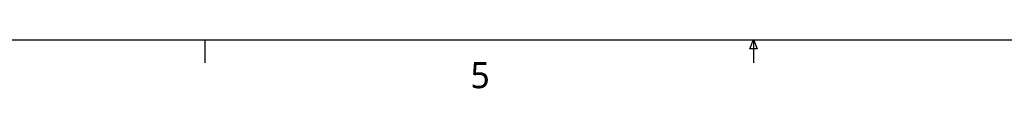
# Model space of a CAD drawing. Extents: x 0.3 to 39, y 0.1 to 10.9.
# Tile 11 of 26: x 27.967 to 31.561, y 0.09 to 0.27. Entities that reach past the tile are written whole.
import ezdxf

# ---------------------------------------------------------------- set-up
doc = ezdxf.new("R2010")
doc.units = 0
doc.header["$LTSCALE"] = 0.5
doc.header["$MEASUREMENT"] = 0
doc.layers.add('BORDER_FRAME', color=7, linetype='CONTINUOUS')
doc.styles.add('ONSHAPE-CUSTOM-STYLE-NOTEQ', font='NotoSans-Regular.ttf')

msp = doc.modelspace()

# ---------------------------------------------------------------- linework, layer by layer
at = {"layer": 'BORDER_FRAME'}
for p, q in [((38.8936, 0.267), (22.4403, 0.267)), ((28.6422, 0.2697), (28.6422, 0.1834)), ((30.6324, 0.2346), (30.6459, 0.2697)), ((30.6459, 0.2697), (30.6586, 0.2346)), ((30.6459, 0.2697), (30.6459, 0.1834)), ((30.6586, 0.2346), (30.6324, 0.2346))]:
    msp.add_line(p, q, dxfattribs=at)

# ---------------------------------------------------------------- texts
at = {"layer": 'BORDER_FRAME', "insert": (29.612, 0.1868), "char_height": 0.0954, "attachment_point": 1, "style": 'ONSHAPE-CUSTOM-STYLE-NOTEQ'}
msp.add_mtext('5', dxfattribs=at)

doc.saveas('drawing.dxf')
